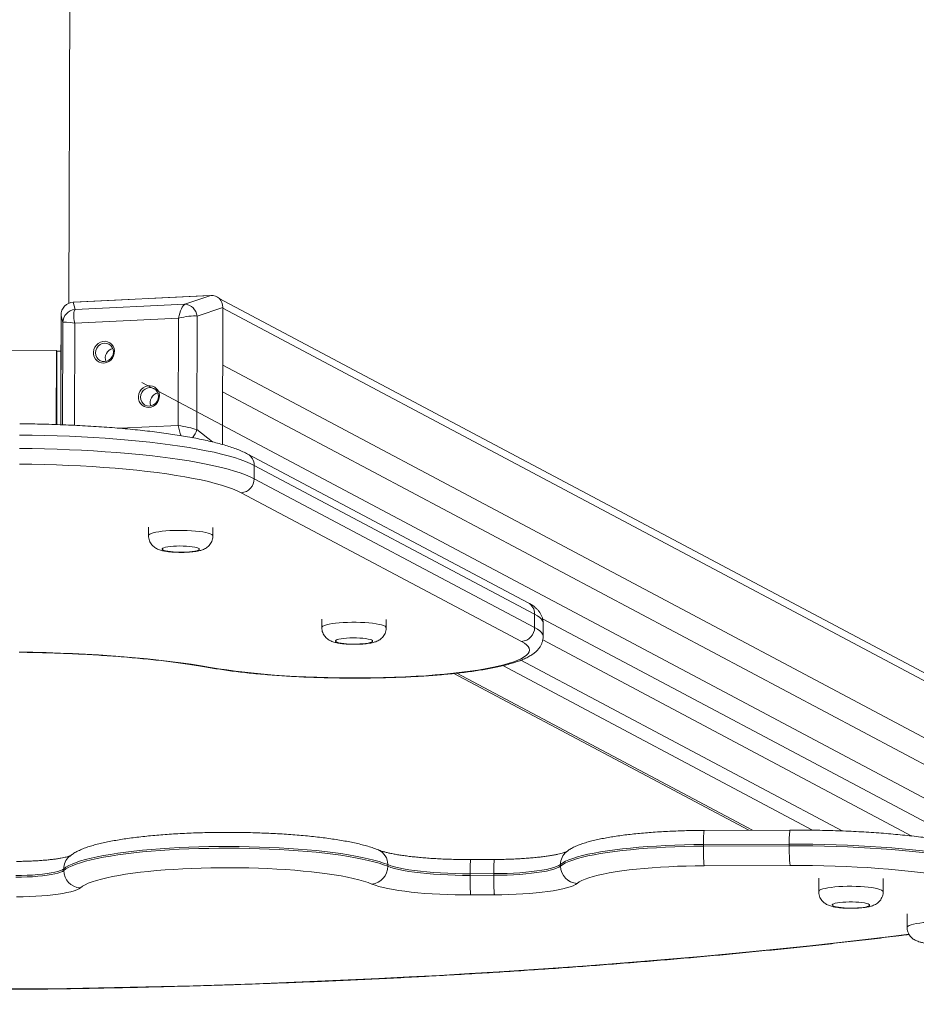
# Model space of a CAD drawing. Header units: millimetres. Extents: x 4385 to 11928, y 17253 to 36963.
# Tile 224 of 256: x 7692.97 to 7693.501, y 18773.215 to 18773.798. Entities that reach past the tile are written whole.
import ezdxf

# ---------------------------------------------------------------- set-up
doc = ezdxf.new("R2010")
doc.units = ezdxf.units.MM
doc.layers.add('БЛАГО_Ботаническая_Р$0$БЛАГО_МАФ', color=7, linetype='Continuous', lineweight=0, true_color=0x000000)

# ---------------------------------------------------------------- blocks, each defined once
blk = doc.blocks.new('БЛАГО_Ботаническая_Р$0$дио 1.15')
at = {"layer": 'БЛАГО_Ботаническая_Р$0$БЛАГО_МАФ'}
for p, q in [((-1.42805, 0.02443), (-1.42805, -0.01873)), ((-1.47204, -0.02248), (-1.41159, -0.02248)), ((-1.4073, -0.02139), (-1.47201, -0.02139)), ((-1.45727, -0.02139), (-1.47201, -0.02139)), ((-1.42857, -0.01906), (-1.47193, -0.01906)), ((-1.42805, -0.01873), (-1.47192, -0.01873)), ((-1.40778, -0.02139), (-1.44143, -0.02139)), ((-1.42845, -0.02139), (-1.42857, -0.01906)), ((-1.41159, -0.02248), (-1.4073, -0.02139)), ((-1.73579, -0.02406), (-1.7348, -0.02406)), ((-1.39948, -0.02858), (-1.40377, -0.02968)), ((-1.40011, -0.02592), (1.39611, -0.02592)), ((-1.39523, -0.10992), (-1.39948, -0.02858)), ((-1.39776, -0.06159), (-1.39946, -0.02904)), ((-1.41193, -0.0295), (-1.47232, -0.0295)), ((-1.40872, -0.09092), (-1.41193, -0.0295)), ((-1.40377, -0.02968), (-1.40037, -0.0947)), ((-1.47401, -0.05656), (-1.47222, -0.09092)), ((-1.81253, -0.76284), (-1.44684, -0.06925)), ((-1.53251, -0.07355), (-1.53746, -0.07355)), ((-1.39525, -0.10946), (-1.39695, -0.07691)), ((-1.47222, -0.09092), (-1.40872, -0.09092)), ((-1.40037, -0.0947), (-1.39523, -0.10992)), ((-1.47465, -0.1019), (-1.4819, -0.1113)), ((-1.40743, -0.1019), (-1.47465, -0.1019)), ((-1.40229, -0.11712), (-1.40743, -0.1019)), ((-1.76175, -0.8068), (-1.39699, -0.11496)), ((-1.53746, -0.11169), (-1.53251, -0.11169)), ((-1.45226, -0.11712), (-1.80947, -0.79464)), ((-1.43642, -0.11712), (-1.79363, -0.79464)), ((-1.40277, -0.11712), (-1.76846, -0.81071)), ((-1.48339, -0.11712), (-1.40229, -0.11712)), ((-1.48339, -0.11712), (-1.45226, -0.11712)), ((-1.43642, -0.11712), (-1.40277, -0.11712)), ((-1.59935, -0.29448), (-1.51192, -0.12833)), ((-1.57641, -0.29822), (-1.48898, -0.13207)), ((-1.5036, -0.13599), (-1.59103, -0.30214)), ((-1.58312, -0.30214), (-1.49568, -0.13599)), ((-1.49568, -0.13599), (-1.5036, -0.13599)), ((-1.58656, -0.17626), (-1.59151, -0.17626)), ((-1.59151, -0.2144), (-1.58656, -0.2144)), ((-1.73267, -0.21571), (-1.73168, -0.21571)), ((-1.62027, -0.23259), (-1.62018, -0.23212)), ((-1.61846, -0.25449), (-1.71062, -0.42929)), ((-1.61826, -0.25631), (-1.7106, -0.43146)), ((-1.74934, -0.27892), (-1.74944, -0.26489)), ((-1.73787, -0.26445), (-1.73688, -0.26445)), ((-1.73787, -0.26445), (-1.73778, -0.27849)), ((-1.73679, -0.27849), (-1.73688, -0.26445)), ((-1.72841, -0.27885), (-1.72851, -0.26481)), ((-1.73778, -0.27849), (-1.73679, -0.27849)), ((-1.61372, -0.28347), (-1.71047, -0.46698)), ((-1.61047, -0.29415), (-1.71087, -0.48458)), ((-1.58312, -0.30214), (-1.59103, -0.30214)), ((-1.58595, -0.30685), (-1.71908, -0.55938)), ((-1.59837, -0.30698), (-1.71372, -0.52576)), ((-1.59648, -0.30718), (-1.58856, -0.30718)), ((-1.73217, -0.31796), (-1.73118, -0.31796)), ((-1.73136, -0.45371), (-1.73174, -0.40294)), ((-1.72017, -0.40249), (-1.7198, -0.45326)), ((-1.72017, -0.40249), (-1.71918, -0.40249)), ((-1.71881, -0.45326), (-1.71918, -0.40249)), ((-1.71044, -0.45363), (-1.71081, -0.40286)), ((-1.7198, -0.45326), (-1.71881, -0.45326)), ((-1.73884, -0.47071), (-1.74675, -0.47071)), ((-1.74661, -0.50883), (-1.74675, -0.50885)), ((-1.74675, -0.50885), (-1.73884, -0.50885)), ((-1.7598, -0.52313), (-1.76772, -0.52313))]:
    blk.add_line(p, q, dxfattribs=at)
at = {"layer": 'БЛАГО_Ботаническая_Р$0$БЛАГО_МАФ', "flags": 128}
for points in [[(-1.80586, 0.01165), (-1.80591, -0.00725)], [(-1.746, -0.03392), (-1.74662, -0.03302), (-1.74722, -0.03177), (-1.7478, -0.03018), (-1.74835, -0.02826), (-1.74887, -0.02604), (-1.74935, -0.02352), (-1.74979, -0.02075), (-1.75019, -0.01773), (-1.75053, -0.0145), (-1.75082, -0.01109), (-1.75106, -0.00752), (-1.75123, -0.00384), (-1.75135, -0.00007), (-1.75141, 0.00375)], [(-1.73985, 0.00419), (-1.73979, 0.00085), (-1.73967, -0.00243), (-1.7395, -0.00561), (-1.73926, -0.00866), (-1.73897, -0.01152), (-1.73863, -0.01418), (-1.73825, -0.01659), (-1.73782, -0.01873), (-1.73735, -0.02056), (-1.73685, -0.02208), (-1.73633, -0.02325), (-1.73579, -0.02406)], [(-1.7348, -0.02406), (-1.73534, -0.02325), (-1.73586, -0.02208), (-1.73636, -0.02056), (-1.73683, -0.01873), (-1.73726, -0.01659), (-1.73764, -0.01418), (-1.73798, -0.01152), (-1.73827, -0.00866), (-1.73851, -0.00561), (-1.73869, -0.00243), (-1.7388, 0.00085), (-1.73886, 0.00419)], [(-1.60662, 0.00267), (-1.60672, -0.00529), (-1.60688, -0.01322), (-1.60711, -0.02109), (-1.6074, -0.02888), (-1.60775, -0.03658), (-1.60815, -0.04418), (-1.60862, -0.05164), (-1.60915, -0.05897), (-1.60974, -0.06613), (-1.61038, -0.07312), (-1.61107, -0.07992), (-1.61182, -0.08651), (-1.61262, -0.09287), (-1.61347, -0.099), (-1.61437, -0.10488), (-1.61531, -0.1105)], [(-1.51192, -0.12833), (-1.51077, -0.12595), (-1.50965, -0.12322), (-1.50854, -0.12015), (-1.50747, -0.11673), (-1.50643, -0.11299), (-1.50541, -0.10894), (-1.50444, -0.10457), (-1.5035, -0.09991), (-1.50261, -0.09497), (-1.50176, -0.08976), (-1.50095, -0.08429), (-1.50019, -0.07858), (-1.49948, -0.07264), (-1.49882, -0.06649), (-1.49822, -0.06014), (-1.49767, -0.05362), (-1.49718, -0.04693), (-1.49674, -0.04011), (-1.49636, -0.03315), (-1.49605, -0.02609), (-1.49579, -0.01894), (-1.49559, -0.01172), (-1.49546, -0.00445), (-1.49539, 0.00285)], [(-1.48614, 0.00285), (-1.4862, -0.00457), (-1.48633, -0.01195), (-1.48653, -0.01929), (-1.48678, -0.02657), (-1.48708, -0.03376), (-1.48745, -0.04085), (-1.48788, -0.04782), (-1.48836, -0.05466), (-1.4889, -0.06134), (-1.48949, -0.06786), (-1.49013, -0.0742), (-1.49083, -0.08033), (-1.49157, -0.08626), (-1.49237, -0.09195), (-1.49321, -0.0974), (-1.49409, -0.10259), (-1.49501, -0.10752), (-1.49597, -0.11217), (-1.49697, -0.11652), (-1.49801, -0.12058), (-1.49907, -0.12432), (-1.50017, -0.12774), (-1.50129, -0.13083), (-1.50244, -0.13358), (-1.5036, -0.13599)], [(-1.49568, -0.13599), (-1.49452, -0.13358), (-1.49337, -0.13083), (-1.49225, -0.12774), (-1.49115, -0.12432), (-1.49009, -0.12058), (-1.48905, -0.11652), (-1.48805, -0.11217), (-1.48709, -0.10752), (-1.48617, -0.10259), (-1.48529, -0.0974), (-1.48445, -0.09195), (-1.48366, -0.08626), (-1.48291, -0.08033), (-1.48222, -0.0742), (-1.48157, -0.06786), (-1.48098, -0.06134), (-1.48044, -0.05466), (-1.47996, -0.04782), (-1.47953, -0.04085), (-1.47917, -0.03376), (-1.47886, -0.02657), (-1.47861, -0.01929), (-1.47842, -0.01195), (-1.47829, -0.00457), (-1.47822, 0.00285)], [(-1.80591, -0.00725), (-1.80558, -0.02605), (-1.8052, -0.04481), (-1.80475, -0.06352), (-1.80424, -0.08218), (-1.80368, -0.10077), (-1.80306, -0.1193), (-1.80237, -0.13775), (-1.80164, -0.15613), (-1.80084, -0.17441), (-1.79998, -0.1926), (-1.79907, -0.21069), (-1.7981, -0.22867), (-1.79708, -0.24654), (-1.796, -0.26429), (-1.79486, -0.28191), (-1.79367, -0.2994), (-1.79242, -0.31675), (-1.79112, -0.33396), (-1.78977, -0.35101), (-1.78836, -0.36791), (-1.7869, -0.38464), (-1.78538, -0.4012), (-1.78382, -0.41759), (-1.7822, -0.43379), (-1.78053, -0.44981), (-1.77882, -0.46563), (-1.77705, -0.48126), (-1.77523, -0.49668), (-1.77337, -0.51189), (-1.7718, -0.52424)], [(-1.73579, -0.02406), (-1.73482, -0.02536), (-1.73386, -0.027), (-1.73292, -0.02899), (-1.732, -0.03131), (-1.73111, -0.03396), (-1.73024, -0.03693), (-1.72941, -0.0402), (-1.72861, -0.04376), (-1.72784, -0.04761), (-1.72712, -0.05172), (-1.72644, -0.05609), (-1.7258, -0.06069), (-1.72521, -0.06552), (-1.72467, -0.07055), (-1.72418, -0.07576), (-1.72374, -0.08115), (-1.72335, -0.08668), (-1.72302, -0.09234), (-1.72275, -0.0981), (-1.72254, -0.10396), (-1.72238, -0.10988), (-1.72228, -0.11584), (-1.72225, -0.12184), (-1.72227, -0.12783), (-1.72235, -0.13381), (-1.72249, -0.13974), (-1.72269, -0.14562), (-1.72294, -0.15141), (-1.72326, -0.1571), (-1.72363, -0.16267), (-1.72405, -0.16809), (-1.72453, -0.17335), (-1.72506, -0.17843), (-1.72564, -0.18332), (-1.72626, -0.18798), (-1.72693, -0.19242), (-1.72764, -0.1966), (-1.7284, -0.20052), (-1.72919, -0.20416), (-1.73001, -0.20751), (-1.73087, -0.21056), (-1.73176, -0.2133), (-1.73267, -0.21571)], [(-1.73168, -0.21571), (-1.73077, -0.2133), (-1.72988, -0.21056), (-1.72902, -0.20751), (-1.7282, -0.20416), (-1.72741, -0.20052), (-1.72665, -0.1966), (-1.72594, -0.19242), (-1.72527, -0.18798), (-1.72465, -0.18332), (-1.72407, -0.17843), (-1.72354, -0.17335), (-1.72306, -0.16809), (-1.72264, -0.16267), (-1.72227, -0.1571), (-1.72196, -0.15141), (-1.7217, -0.14562), (-1.7215, -0.13974), (-1.72136, -0.13381), (-1.72128, -0.12783), (-1.72126, -0.12184), (-1.72129, -0.11584), (-1.72139, -0.10988), (-1.72155, -0.10396), (-1.72176, -0.0981), (-1.72203, -0.09234), (-1.72236, -0.08668), (-1.72275, -0.08115), (-1.72319, -0.07576), (-1.72368, -0.07055), (-1.72422, -0.06552), (-1.72481, -0.06069), (-1.72545, -0.05609), (-1.72613, -0.05172), (-1.72685, -0.04761), (-1.72762, -0.04376), (-1.72842, -0.0402), (-1.72925, -0.03693), (-1.73012, -0.03396), (-1.73101, -0.03131), (-1.73193, -0.02899), (-1.73287, -0.027), (-1.73383, -0.02536), (-1.7348, -0.02406)], [(-1.74319, -0.2064), (-1.74233, -0.20412), (-1.7415, -0.20151), (-1.74069, -0.1986), (-1.73992, -0.19539), (-1.73918, -0.19189), (-1.73848, -0.18813), (-1.73782, -0.1841), (-1.7372, -0.17983), (-1.73663, -0.17534), (-1.7361, -0.17065), (-1.73563, -0.16576), (-1.73521, -0.16071), (-1.73484, -0.1555), (-1.73452, -0.15017), (-1.73427, -0.14473), (-1.73406, -0.1392), (-1.73392, -0.1336), (-1.73384, -0.12797), (-1.73381, -0.12231), (-1.73384, -0.11666), (-1.73394, -0.11102), (-1.73409, -0.10544), (-1.73429, -0.09992), (-1.73456, -0.09449), (-1.73488, -0.08917), (-1.73525, -0.08398), (-1.73568, -0.07895), (-1.73616, -0.07408), (-1.73669, -0.06941), (-1.73727, -0.06494), (-1.73789, -0.0607), (-1.73856, -0.05671), (-1.73926, -0.05297), (-1.74001, -0.04951), (-1.74079, -0.04633), (-1.7416, -0.04346), (-1.74243, -0.04089), (-1.7433, -0.03864), (-1.74418, -0.03673), (-1.74508, -0.03515), (-1.746, -0.03392)], [(-1.43541, -0.04686), (-1.43531, -0.04543), (-1.43487, -0.04407), (-1.43412, -0.04286), (-1.43308, -0.04187), (-1.43183, -0.04115), (-1.43042, -0.04074), (-1.42893, -0.04065), (-1.42745, -0.0409), (-1.42604, -0.04148), (-1.4248, -0.04234), (-1.42378, -0.04345), (-1.42304, -0.04474), (-1.42263, -0.04614), (-1.42255, -0.04759), (-1.42282, -0.04899), (-1.42342, -0.05028), (-1.42433, -0.05139), (-1.42548, -0.05225), (-1.42682, -0.05283), (-1.42828, -0.05308), (-1.42978, -0.05299), (-1.43123, -0.05258), (-1.43256, -0.05186), (-1.4337, -0.05086), (-1.43458, -0.04966), (-1.43516, -0.0483), (-1.43541, -0.04686)], [(-1.43458, -0.04717), (-1.43432, -0.04853), (-1.43371, -0.0498), (-1.43279, -0.05089), (-1.43162, -0.05173), (-1.43028, -0.05225), (-1.42886, -0.05243), (-1.42746, -0.05225), (-1.42618, -0.05173), (-1.42509, -0.05089), (-1.42429, -0.0498), (-1.42381, -0.04853), (-1.42369, -0.04717), (-1.42395, -0.0458), (-1.42456, -0.04453), (-1.42548, -0.04344), (-1.42665, -0.04261), (-1.42799, -0.04208), (-1.42941, -0.0419), (-1.43081, -0.04208), (-1.4321, -0.04261), (-1.43318, -0.04344), (-1.43399, -0.04453), (-1.43447, -0.0458), (-1.43458, -0.04717)], [(-1.4616, -0.07355), (-1.4615, -0.07211), (-1.46106, -0.07075), (-1.46031, -0.06955), (-1.45927, -0.06855), (-1.45802, -0.06783), (-1.45661, -0.06742), (-1.45512, -0.06733), (-1.45363, -0.06758), (-1.45223, -0.06816), (-1.45099, -0.06902), (-1.44997, -0.07013), (-1.44923, -0.07142), (-1.44882, -0.07282), (-1.44874, -0.07427), (-1.44901, -0.07567), (-1.44961, -0.07697), (-1.45052, -0.07807), (-1.45167, -0.07894), (-1.45301, -0.07951), (-1.45447, -0.07976), (-1.45596, -0.07967), (-1.45742, -0.07926), (-1.45875, -0.07854), (-1.45989, -0.07755), (-1.46077, -0.07634), (-1.46135, -0.07498), (-1.4616, -0.07355)], [(-1.46077, -0.07385), (-1.46051, -0.07521), (-1.4599, -0.07648), (-1.45898, -0.07757), (-1.45781, -0.07841), (-1.45647, -0.07893), (-1.45505, -0.07911), (-1.45365, -0.07893), (-1.45237, -0.07841), (-1.45128, -0.07757), (-1.45047, -0.07648), (-1.45, -0.07521), (-1.44988, -0.07385), (-1.45014, -0.07248), (-1.45075, -0.07122), (-1.45167, -0.07012), (-1.45284, -0.06929), (-1.45418, -0.06876), (-1.4556, -0.06858), (-1.457, -0.06876), (-1.45829, -0.06929), (-1.45937, -0.07012), (-1.46018, -0.07122), (-1.46066, -0.07248), (-1.46077, -0.07385)], [(-1.53746, -0.07355), (-1.53703, -0.07373), (-1.5366, -0.07426), (-1.5362, -0.07513), (-1.53581, -0.07632), (-1.53546, -0.07782), (-1.53514, -0.0796), (-1.53487, -0.08162), (-1.53465, -0.08384), (-1.53447, -0.08623), (-1.53436, -0.08874), (-1.5343, -0.09131), (-1.5343, -0.09392), (-1.53436, -0.0965), (-1.53447, -0.099), (-1.53465, -0.10139), (-1.53487, -0.10361), (-1.53514, -0.10563), (-1.53546, -0.10741), (-1.53581, -0.10891), (-1.5362, -0.11011), (-1.5366, -0.11098), (-1.53703, -0.11151), (-1.53746, -0.11169)], [(-1.54538, -0.10366), (-1.54505, -0.10348), (-1.54473, -0.10296), (-1.54444, -0.1021), (-1.54417, -0.10093), (-1.54394, -0.0995), (-1.54376, -0.09785), (-1.54363, -0.09603), (-1.54356, -0.0941), (-1.54354, -0.09212), (-1.54359, -0.09016), (-1.54369, -0.08828), (-1.54385, -0.08654), (-1.54405, -0.08499), (-1.5443, -0.08369), (-1.54458, -0.08267), (-1.54489, -0.08198), (-1.54521, -0.08162), (-1.54554, -0.08162), (-1.54587, -0.08198), (-1.54617, -0.08267), (-1.54645, -0.08369), (-1.5467, -0.08499), (-1.54691, -0.08654), (-1.54706, -0.08828), (-1.54716, -0.09017), (-1.54721, -0.09213), (-1.54719, -0.09411), (-1.54712, -0.09604), (-1.54699, -0.09786), (-1.54681, -0.09951), (-1.54658, -0.10094), (-1.54632, -0.1021), (-1.54602, -0.10296), (-1.5457, -0.10348), (-1.54538, -0.10366)], [(-1.61531, -0.1105), (-1.61609, -0.11518), (-1.61682, -0.12012), (-1.6175, -0.1253), (-1.61813, -0.13072), (-1.61871, -0.13634), (-1.61924, -0.14216), (-1.6197, -0.14815), (-1.62011, -0.15429), (-1.62046, -0.16057), (-1.62075, -0.16695), (-1.62097, -0.17343), (-1.62114, -0.17997), (-1.62124, -0.18656), (-1.62128, -0.19317), (-1.62125, -0.19979), (-1.62116, -0.20638), (-1.62101, -0.21293), (-1.62079, -0.21942), (-1.62051, -0.22582), (-1.62018, -0.23212)], [(-1.6153, -0.10911), (-1.61534, -0.10936), (-1.61531, -0.1105)], [(-1.59151, -0.17626), (-1.59108, -0.17644), (-1.59065, -0.17696), (-1.59025, -0.17784), (-1.58986, -0.17903), (-1.58951, -0.18053), (-1.58919, -0.18231), (-1.58892, -0.18433), (-1.5887, -0.18655), (-1.58852, -0.18894), (-1.58841, -0.19144), (-1.58835, -0.19402), (-1.58835, -0.19663), (-1.58841, -0.1992), (-1.58852, -0.20171), (-1.5887, -0.2041), (-1.58892, -0.20632), (-1.58919, -0.20834), (-1.58951, -0.21012), (-1.58986, -0.21162), (-1.59024, -0.21282), (-1.59065, -0.21369), (-1.59108, -0.21422), (-1.59151, -0.2144)], [(-1.59943, -0.20637), (-1.5991, -0.20619), (-1.59878, -0.20566), (-1.59848, -0.20481), (-1.59822, -0.20364), (-1.59799, -0.20221), (-1.59781, -0.20056), (-1.59768, -0.19874), (-1.59761, -0.19681), (-1.59759, -0.19483), (-1.59764, -0.19287), (-1.59774, -0.19099), (-1.5979, -0.18924), (-1.5981, -0.1877), (-1.59835, -0.18639), (-1.59863, -0.18538), (-1.59894, -0.18469), (-1.59926, -0.18433), (-1.59959, -0.18433), (-1.59991, -0.18469), (-1.60022, -0.18538), (-1.6005, -0.1864), (-1.60075, -0.1877), (-1.60096, -0.18925), (-1.60111, -0.19099), (-1.60121, -0.19288), (-1.60126, -0.19484), (-1.60124, -0.19681), (-1.60117, -0.19874), (-1.60104, -0.20056), (-1.60086, -0.20222), (-1.60063, -0.20365), (-1.60037, -0.20481), (-1.60007, -0.20567), (-1.59975, -0.20619), (-1.59943, -0.20637)], [(-1.74944, -0.26489), (-1.74944, -0.26025), (-1.74939, -0.25564), (-1.74927, -0.25105), (-1.7491, -0.24654), (-1.74887, -0.24212), (-1.74859, -0.23782), (-1.74825, -0.23366), (-1.74786, -0.22967), (-1.74742, -0.22587), (-1.74693, -0.22229), (-1.7464, -0.21895), (-1.74582, -0.21586), (-1.74521, -0.21304), (-1.74457, -0.21052), (-1.74389, -0.2083), (-1.74319, -0.2064)], [(-1.73267, -0.21571), (-1.73334, -0.21754), (-1.73397, -0.21971), (-1.73458, -0.22222), (-1.73514, -0.22503), (-1.73566, -0.22813), (-1.73614, -0.2315), (-1.73656, -0.2351), (-1.73693, -0.23891), (-1.73724, -0.24291), (-1.73749, -0.24705), (-1.73768, -0.25131), (-1.73781, -0.25565), (-1.73787, -0.26004), (-1.73787, -0.26445)], [(-1.73688, -0.26445), (-1.73688, -0.26004), (-1.73682, -0.25565), (-1.73669, -0.25131), (-1.7365, -0.24705), (-1.73625, -0.24291), (-1.73594, -0.23891), (-1.73557, -0.2351), (-1.73515, -0.2315), (-1.73467, -0.22813), (-1.73415, -0.22503), (-1.73359, -0.22222), (-1.73298, -0.21971), (-1.73235, -0.21754), (-1.73168, -0.21571)], [(-1.62018, -0.23212), (-1.6198, -0.23788), (-1.61937, -0.2435), (-1.61888, -0.24895), (-1.61834, -0.2542), (-1.61774, -0.25924), (-1.6171, -0.26406), (-1.6164, -0.26863), (-1.61566, -0.27293), (-1.61488, -0.27695), (-1.61406, -0.28067), (-1.6132, -0.28409), (-1.61231, -0.28718), (-1.61139, -0.28994), (-1.61044, -0.29235), (-1.60948, -0.29441), (-1.60849, -0.2961), (-1.60748, -0.29743), (-1.60647, -0.29838), (-1.60544, -0.29896), (-1.60442, -0.29915), (-1.60339, -0.29897), (-1.60236, -0.29841), (-1.60135, -0.29747), (-1.60034, -0.29616), (-1.59935, -0.29448)], [(-1.7424, -0.3278), (-1.7431, -0.32676), (-1.74378, -0.32538), (-1.74444, -0.32366), (-1.74508, -0.32162), (-1.74568, -0.31928), (-1.74625, -0.31664), (-1.74678, -0.31372), (-1.74727, -0.31055), (-1.74771, -0.30715), (-1.74811, -0.30353), (-1.74845, -0.29974), (-1.74874, -0.29578), (-1.74898, -0.29169), (-1.74916, -0.2875), (-1.74928, -0.28323), (-1.74934, -0.27892)], [(-1.73778, -0.27849), (-1.73772, -0.28247), (-1.73759, -0.28639), (-1.73741, -0.29023), (-1.73717, -0.29394), (-1.73686, -0.2975), (-1.73651, -0.30088), (-1.7361, -0.30403), (-1.73565, -0.30694), (-1.73515, -0.30958), (-1.73461, -0.31192), (-1.73404, -0.31395), (-1.73344, -0.31564), (-1.73282, -0.31698), (-1.73217, -0.31796)], [(-1.73118, -0.31796), (-1.73183, -0.31698), (-1.73245, -0.31564), (-1.73305, -0.31395), (-1.73362, -0.31192), (-1.73416, -0.30958), (-1.73466, -0.30694), (-1.73511, -0.30403), (-1.73552, -0.30088), (-1.73587, -0.2975), (-1.73618, -0.29394), (-1.73642, -0.29023), (-1.7366, -0.28639), (-1.73673, -0.28247), (-1.73679, -0.27849)], [(-1.59103, -0.30214), (-1.59202, -0.30383), (-1.59303, -0.30518), (-1.59404, -0.30619), (-1.59506, -0.30685), (-1.59609, -0.30716), (-1.59648, -0.30718)], [(-1.58856, -0.30718), (-1.58817, -0.30716), (-1.58714, -0.30685), (-1.58612, -0.30619), (-1.58511, -0.30518), (-1.5841, -0.30383), (-1.58312, -0.30214)], [(-1.73217, -0.31796), (-1.73125, -0.31927), (-1.73035, -0.32093), (-1.72946, -0.32293), (-1.72859, -0.32527), (-1.72776, -0.32792), (-1.72695, -0.3309), (-1.72617, -0.33417), (-1.72543, -0.33773), (-1.72473, -0.34156), (-1.72407, -0.34565), (-1.72346, -0.34999), (-1.72289, -0.35455), (-1.72237, -0.35932), (-1.7219, -0.36427), (-1.72148, -0.3694), (-1.72112, -0.37467), (-1.72081, -0.38007), (-1.72057, -0.38557), (-1.72038, -0.39116), (-1.72025, -0.39681), (-1.72017, -0.40249)], [(-1.71918, -0.40249), (-1.71926, -0.39681), (-1.71939, -0.39116), (-1.71958, -0.38557), (-1.71983, -0.38007), (-1.72013, -0.37467), (-1.72049, -0.3694), (-1.72091, -0.36427), (-1.72138, -0.35932), (-1.7219, -0.35455), (-1.72247, -0.34999), (-1.72308, -0.34565), (-1.72374, -0.34156), (-1.72444, -0.33773), (-1.72518, -0.33417), (-1.72596, -0.3309), (-1.72677, -0.32792), (-1.7276, -0.32527), (-1.72847, -0.32293), (-1.72936, -0.32093), (-1.73026, -0.31927), (-1.73118, -0.31796)], [(-1.73174, -0.40294), (-1.7318, -0.39763), (-1.73193, -0.39236), (-1.73212, -0.38716), (-1.73236, -0.38203), (-1.73265, -0.37702), (-1.73301, -0.37214), (-1.73341, -0.3674), (-1.73387, -0.36284), (-1.73437, -0.35847), (-1.73492, -0.35431), (-1.73552, -0.35038), (-1.73616, -0.3467), (-1.73683, -0.34328), (-1.73755, -0.34014), (-1.73829, -0.33729), (-1.73907, -0.33474), (-1.73987, -0.33251), (-1.7407, -0.3306), (-1.74154, -0.32903), (-1.7424, -0.3278)], [(-1.74368, -0.57027), (-1.74266, -0.56753), (-1.74168, -0.56446), (-1.74072, -0.56107), (-1.7398, -0.55736), (-1.73891, -0.55335), (-1.73806, -0.54905), (-1.73725, -0.54447), (-1.73648, -0.53963), (-1.73576, -0.53453), (-1.73509, -0.52921), (-1.73447, -0.52367), (-1.7339, -0.51793), (-1.73338, -0.51201), (-1.73292, -0.50593), (-1.73252, -0.4997), (-1.73217, -0.49335), (-1.73189, -0.48689), (-1.73166, -0.48034), (-1.73149, -0.47373), (-1.73139, -0.46707), (-1.73135, -0.46039), (-1.73136, -0.45371)], [(-1.7198, -0.45326), (-1.71978, -0.46019), (-1.71982, -0.46711), (-1.71992, -0.47402), (-1.72009, -0.48088), (-1.72031, -0.48767), (-1.72059, -0.49439), (-1.72093, -0.50101), (-1.72133, -0.50751), (-1.72179, -0.51387), (-1.7223, -0.52007), (-1.72286, -0.52611), (-1.72348, -0.53196), (-1.72415, -0.5376), (-1.72487, -0.54302), (-1.72563, -0.5482), (-1.72644, -0.55313), (-1.72729, -0.55779), (-1.72818, -0.56218), (-1.72911, -0.56628), (-1.73007, -0.57007), (-1.73106, -0.57355), (-1.73209, -0.57671), (-1.73314, -0.57954)], [(-1.73215, -0.57954), (-1.7311, -0.57671), (-1.73007, -0.57355), (-1.72908, -0.57007), (-1.72812, -0.56628), (-1.72719, -0.56218), (-1.7263, -0.55779), (-1.72545, -0.55313), (-1.72464, -0.5482), (-1.72388, -0.54302), (-1.72316, -0.5376), (-1.72249, -0.53196), (-1.72187, -0.52611), (-1.72131, -0.52007), (-1.7208, -0.51387), (-1.72034, -0.50751), (-1.71994, -0.50101), (-1.7196, -0.49439), (-1.71932, -0.48767), (-1.7191, -0.48088), (-1.71893, -0.47402), (-1.71883, -0.46711), (-1.71879, -0.46019), (-1.71881, -0.45326)], [(-1.74675, -0.47071), (-1.74646, -0.47079), (-1.74604, -0.47121), (-1.74562, -0.47197), (-1.74523, -0.47307), (-1.74487, -0.47447), (-1.74454, -0.47616), (-1.74425, -0.47811), (-1.74401, -0.48027), (-1.74382, -0.48261), (-1.74369, -0.48508), (-1.74361, -0.48764), (-1.74359, -0.49024), (-1.74363, -0.49283), (-1.74373, -0.49537), (-1.74388, -0.4978), (-1.74409, -0.50008), (-1.74435, -0.50217), (-1.74465, -0.50403), (-1.74499, -0.50562), (-1.74537, -0.50692), (-1.74577, -0.5079), (-1.74619, -0.50854), (-1.74661, -0.50883)], [(-1.75459, -0.50081), (-1.75427, -0.50055), (-1.75395, -0.49994), (-1.75366, -0.499), (-1.75341, -0.49777), (-1.75319, -0.49628), (-1.75302, -0.49458), (-1.75291, -0.49273), (-1.75285, -0.49078), (-1.75285, -0.4888), (-1.75291, -0.48685), (-1.75302, -0.485), (-1.75319, -0.4833), (-1.7534, -0.48181), (-1.75366, -0.48057), (-1.75395, -0.47963), (-1.75426, -0.47902), (-1.75459, -0.47875), (-1.75492, -0.47884), (-1.75524, -0.47928), (-1.75554, -0.48006), (-1.75582, -0.48115), (-1.75605, -0.48251), (-1.75625, -0.48411), (-1.75639, -0.4859), (-1.75648, -0.4878), (-1.75651, -0.48977), (-1.75648, -0.49175), (-1.75639, -0.49365), (-1.75625, -0.49544), (-1.75605, -0.49704), (-1.75582, -0.49841), (-1.75554, -0.4995), (-1.75524, -0.50028), (-1.75492, -0.50072), (-1.75459, -0.50081)], [(-1.76772, -0.52313), (-1.76743, -0.52321), (-1.767, -0.52363), (-1.76659, -0.52439), (-1.7662, -0.52548), (-1.76583, -0.52689), (-1.7655, -0.52858), (-1.76522, -0.53052), (-1.76497, -0.53269), (-1.76479, -0.53503), (-1.76465, -0.5375), (-1.76457, -0.54006), (-1.76455, -0.54266), (-1.76459, -0.54525), (-1.76469, -0.54779), (-1.76485, -0.55022), (-1.76505, -0.5525), (-1.76531, -0.55459), (-1.76561, -0.55645), (-1.76596, -0.55804), (-1.76633, -0.55934), (-1.76673, -0.56032), (-1.76715, -0.56096), (-1.76758, -0.56125)]]:
    blk.add_lwpolyline(points, dxfattribs=at)
at = {"layer": 'БЛАГО_Ботаническая_Р$0$БЛАГО_МАФ'}
for centre, radius, start, end in [((-1.41175, -0.03051), 0.00803, 5.9304, 88.80195), ((-1.73575, -0.03431), 0.01025, 90.20437, 177.79001), ((-1.73475, -0.03364), 0.00959, 41.46485, 90.28199), ((-1.4324, -0.05336), 0.00572, 13.25423, 111.14567), ((-1.45859, -0.08004), 0.00572, 13.25423, 111.14566), ((-1.40856, -0.09372), 0.00825, 277.87131, 353.1949), ((-1.47212, -0.09124), 0.01095, 228.07006, 256.6351), ((-1.50366, -0.1277), 0.00829, 184.36927, 270.37631), ((-1.49556, -0.12851), 0.00748, 269.02946, 331.60436), ((-1.73284, -0.2053), 0.01041, 186.08484, 270.93536), ((-1.73143, -0.20653), 0.00918, 268.43643, 336.34318), ((-1.59109, -0.29385), 0.00829, 184.36927, 270.37631), ((-1.58299, -0.29466), 0.00748, 269.03251, 331.56895), ((-1.73214, -0.32823), 0.01027, 90.16138, 177.59084), ((-1.73113, -0.32753), 0.00957, 39.22478, 90.32116), ((-1.72229, -0.49836), 0.09589, 88.73688, 95.65541), ((-1.71674, -0.44213), 0.03971, 81.41468, 93.52771), ((-1.72192, -0.54903), 0.09579, 88.73451, 95.66014), ((-1.71637, -0.49285), 0.03967, 81.40624, 93.53289)]:
    blk.add_arc(centre, radius, start, end, dxfattribs=at)
for centre, major_axis, ratio, start_param, end_param in [((-1.41352, -0.03251), (0.00191, 0.01004), 0.103135, 5.037164, 6.258895), ((-1.40786, -0.02954), (0.00715, 0.00471), 0.929896, 5.784144, 7.237695), ((-1.41352, -0.03251), (0.0099, 0.00254), 0.253449, 0.123252, 1.344983), ((-1.47381, -0.09393), (0.0099, 0.00254), 0.253449, 1.344983, 1.979684), ((-1.47381, -0.09393), (0.00191, 0.01004), 0.103135, 3.815434, 5.037164), ((-1.41031, -0.09393), (-0.00198, 0.01003), 0.217252, 3.752875, 4.974605), ((-1.41031, -0.09393), (0.01011, -0.00158), 0.316966, 0.24077, 1.4625), ((-1.4037, -0.10897), (0.00708, -0.00556), 0.841308, 5.463745, 6.917296)]:
    blk.add_ellipse(centre, major_axis=major_axis, ratio=ratio, start_param=start_param, end_param=end_param, dxfattribs=at)
for points, knots in [([(-1.77907, 0.53176), (-1.77939, 0.52878), (-1.78026, 0.52082), (-1.78161, 0.50769), (-1.78314, 0.49241), (-1.78462, 0.47695), (-1.78605, 0.46134), (-1.78744, 0.44559), (-1.78878, 0.42968), (-1.79007, 0.41364), (-1.79132, 0.39747), (-1.79251, 0.38116), (-1.79366, 0.36473), (-1.79476, 0.34818), (-1.79581, 0.33152), (-1.79681, 0.31474), (-1.79776, 0.29787), (-1.79866, 0.28089), (-1.79951, 0.26382), (-1.8003, 0.24667), (-1.80105, 0.22943), (-1.80175, 0.21211), (-1.80239, 0.19473), (-1.80299, 0.17727), (-1.80353, 0.15976), (-1.80402, 0.14219), (-1.80445, 0.12458), (-1.80484, 0.10692), (-1.80517, 0.08922), (-1.80545, 0.07149), (-1.80568, 0.05373), (-1.80586, 0.03595), (-1.80598, 0.01815), (-1.80604, 0.00373), (-1.80605, -0.00476), (-1.80605, -0.00732)], [0, 0, 0, 0, 0.018717, 0.049959, 0.0812, 0.112437, 0.143673, 0.174906, 0.206137, 0.237367, 0.268595, 0.299821, 0.331046, 0.362269, 0.393492, 0.424712, 0.455932, 0.487151, 0.518369, 0.549586, 0.580802, 0.612017, 0.643232, 0.674447, 0.70566, 0.736873, 0.768086, 0.799298, 0.83051, 0.861722, 0.892933, 0.924144, 0.955355, 0.986566, 1, 1, 1, 1]), ([(-1.727, -0.02807), (-1.72699, -0.02808), (-1.72698, -0.02811), (-1.72708, -0.0279), (-1.72725, -0.02744), (-1.7275, -0.02666), (-1.7278, -0.02556), (-1.72814, -0.02414), (-1.72848, -0.02239), (-1.72883, -0.02034), (-1.72916, -0.01801), (-1.72947, -0.01544), (-1.72974, -0.01264), (-1.72998, -0.00966), (-1.73018, -0.00652), (-1.73033, -0.00326), (-1.73043, 0.00002), (-1.73047, 0.0024), (-1.73048, 0.00365), (-1.73049, 0.00382)], [0, 0, 0, 0, 0.013692, 0.058104, 0.106934, 0.160411, 0.218321, 0.280131, 0.34515, 0.412689, 0.482136, 0.553012, 0.624943, 0.697647, 0.770916, 0.84459, 0.91855, 0.98889, 1, 1, 1, 1]), ([(-1.60673, 0.00267), (-1.60674, 0.00168), (-1.60677, -0.00172), (-1.60686, -0.00751), (-1.60702, -0.01467), (-1.60724, -0.02178), (-1.6075, -0.02883), (-1.60782, -0.0358), (-1.60818, -0.04268), (-1.6086, -0.04945), (-1.60906, -0.0561), (-1.60957, -0.06261), (-1.61013, -0.06898), (-1.61072, -0.07519), (-1.61137, -0.08123), (-1.61205, -0.08709), (-1.61278, -0.09275), (-1.61354, -0.0982), (-1.61432, -0.10333), (-1.61492, -0.10692), (-1.61524, -0.10878), (-1.6153, -0.10911)], [0, 0, 0, 0, 0.023501, 0.08064, 0.137775, 0.194905, 0.252022, 0.309128, 0.366216, 0.423284, 0.480329, 0.537344, 0.594326, 0.651268, 0.708166, 0.765007, 0.821784, 0.878485, 0.935096, 0.988522, 1, 1, 1, 1]), ([(-1.48898, -0.13207), (-1.48875, -0.13163), (-1.48804, -0.13024), (-1.48693, -0.12773), (-1.48567, -0.12445), (-1.4845, -0.12094), (-1.4834, -0.11722), (-1.48236, -0.11329), (-1.48137, -0.10913), (-1.48042, -0.10475), (-1.47953, -0.10016), (-1.47868, -0.09536), (-1.47787, -0.09035), (-1.47711, -0.08514), (-1.4764, -0.07974), (-1.47573, -0.07417), (-1.4751, -0.06842), (-1.47453, -0.06252), (-1.474, -0.05647), (-1.47352, -0.05029), (-1.47309, -0.04398), (-1.47271, -0.03757), (-1.47238, -0.03106), (-1.4721, -0.02447), (-1.47188, -0.01781), (-1.4717, -0.0111), (-1.47158, -0.00435), (-1.47153, 0.00031), (-1.47152, 0.00271), (-1.47152, 0.00285)], [0, 0, 0, 0, 0.020447, 0.063735, 0.106127, 0.147517, 0.188127, 0.228164, 0.267776, 0.30707, 0.346121, 0.384986, 0.423703, 0.462303, 0.500809, 0.539239, 0.577606, 0.615921, 0.654193, 0.69243, 0.730638, 0.768821, 0.806985, 0.845133, 0.883267, 0.92139, 0.959506, 0.997617, 1, 1, 1, 1]), ([(-1.80605, -0.00732), (-1.80602, -0.00912), (-1.8059, -0.01683), (-1.80565, -0.03043), (-1.80527, -0.0481), (-1.80484, -0.06572), (-1.80436, -0.08329), (-1.80383, -0.10082), (-1.80325, -0.11828), (-1.80261, -0.13568), (-1.80192, -0.153), (-1.80118, -0.17025), (-1.80039, -0.18742), (-1.79955, -0.20451), (-1.79866, -0.2215), (-1.79772, -0.23839), (-1.79673, -0.25518), (-1.79569, -0.27186), (-1.7946, -0.28843), (-1.79346, -0.30488), (-1.79227, -0.32121), (-1.79103, -0.3374), (-1.78975, -0.35347), (-1.78842, -0.36939), (-1.78704, -0.38517), (-1.78561, -0.4008), (-1.78414, -0.41628), (-1.78262, -0.4316), (-1.78106, -0.44676), (-1.77945, -0.46175), (-1.7778, -0.47656), (-1.77611, -0.4912), (-1.77436, -0.50565), (-1.773, -0.51669), (-1.77219, -0.52286), (-1.772, -0.52434)], [0, 0, 0, 0, 0.009624, 0.041235, 0.072846, 0.104458, 0.13607, 0.167683, 0.199296, 0.230909, 0.262524, 0.294138, 0.325754, 0.357371, 0.388988, 0.420606, 0.452225, 0.483845, 0.515466, 0.547089, 0.578713, 0.610338, 0.641965, 0.673593, 0.705224, 0.736856, 0.76849, 0.800126, 0.831765, 0.863406, 0.895049, 0.926695, 0.958345, 0.989998, 1, 1, 1, 1]), ([(-1.80601, -0.00732), (-1.80601, -0.0073), (-1.80601, -0.00727), (-1.80592, -0.00725), (-1.80591, -0.00725)], [0, 0, 0, 0, 0.962467, 1, 1, 1, 1]), ([(-1.72302, -0.21022), (-1.72284, -0.20976), (-1.72226, -0.20832), (-1.72138, -0.20573), (-1.7204, -0.20237), (-1.71951, -0.19886), (-1.7187, -0.19517), (-1.71795, -0.19131), (-1.71726, -0.18727), (-1.71661, -0.18305), (-1.71602, -0.17866), (-1.71548, -0.1741), (-1.71499, -0.16938), (-1.71455, -0.16453), (-1.71416, -0.15954), (-1.71382, -0.15444), (-1.71353, -0.14924), (-1.71329, -0.14395), (-1.71311, -0.1386), (-1.71298, -0.1332), (-1.7129, -0.12776), (-1.71288, -0.12231), (-1.71291, -0.11686), (-1.71299, -0.11143), (-1.71313, -0.10604), (-1.71332, -0.1007), (-1.71356, -0.09543), (-1.71385, -0.09025), (-1.7142, -0.08517), (-1.7146, -0.08021), (-1.71504, -0.07539), (-1.71554, -0.07071), (-1.71608, -0.06619), (-1.71667, -0.06185), (-1.71731, -0.05769), (-1.718, -0.05372), (-1.71874, -0.04994), (-1.71953, -0.04637), (-1.72038, -0.04299), (-1.72131, -0.03979), (-1.72233, -0.03677), (-1.72349, -0.03389), (-1.72475, -0.03133), (-1.72607, -0.02914), (-1.72708, -0.0279), (-1.72754, -0.02733)], [0, 0, 0, 0, 0.0123611, 0.0394127, 0.065395, 0.090437, 0.1148539, 0.1388473, 0.1625448, 0.1860272, 0.20935, 0.2325523, 0.2556616, 0.2786988, 0.3016786, 0.3246138, 0.3475146, 0.3703874, 0.3932394, 0.4160755, 0.4389023, 0.4617227, 0.4845408, 0.5073617, 0.530187, 0.553021, 0.5758701, 0.5987386, 0.6216318, 0.6445575, 0.6675241, 0.6905413, 0.7136225, 0.7367855, 0.7600514, 0.7834508, 0.8070261, 0.830836, 0.8549667, 0.8795498, 0.9047867, 0.9309876, 0.9585392, 0.9809634, 1, 1, 1, 1]), ([(-1.53746, -0.07359), (-1.5377, -0.07358), (-1.53847, -0.07355), (-1.53973, -0.07383), (-1.54112, -0.07435), (-1.54234, -0.07507), (-1.54336, -0.07593), (-1.54421, -0.07689), (-1.54489, -0.0779), (-1.54544, -0.07896), (-1.5459, -0.08015), (-1.54633, -0.08164), (-1.54668, -0.08337), (-1.54695, -0.08538), (-1.54714, -0.08738), (-1.54727, -0.08948), (-1.54732, -0.0916), (-1.54732, -0.09371), (-1.54726, -0.0958), (-1.54714, -0.09783), (-1.54696, -0.09978), (-1.5467, -0.10168), (-1.54634, -0.10359), (-1.54587, -0.10523), (-1.54525, -0.10668), (-1.54459, -0.10783), (-1.54375, -0.10891), (-1.54271, -0.1099), (-1.54147, -0.11072), (-1.54007, -0.11132), (-1.53871, -0.11164), (-1.53782, -0.11168), (-1.53744, -0.11169)], [0, 0, 0, 0, 0.013952, 0.043934, 0.072185, 0.099136, 0.125127, 0.150526, 0.175867, 0.202132, 0.231309, 0.26745, 0.318195, 0.359015, 0.401578, 0.441861, 0.481134, 0.520022, 0.558931, 0.59811, 0.638026, 0.679459, 0.724129, 0.777371, 0.807708, 0.835819, 0.863779, 0.891996, 0.920572, 0.949469, 0.978587, 1, 1, 1, 1]), ([(-1.6153, -0.10911), (-1.61543, -0.10986), (-1.61582, -0.11208), (-1.61642, -0.11591), (-1.61709, -0.12066), (-1.61772, -0.1256), (-1.6183, -0.13071), (-1.61884, -0.13597), (-1.61932, -0.14139), (-1.61976, -0.14694), (-1.62014, -0.15261), (-1.62048, -0.15839), (-1.62076, -0.16425), (-1.621, -0.1702), (-1.62118, -0.1762), (-1.6213, -0.18225), (-1.62138, -0.18833), (-1.6214, -0.19443), (-1.62136, -0.20052), (-1.62128, -0.2066), (-1.62114, -0.21264), (-1.62095, -0.21863), (-1.6207, -0.22455), (-1.62047, -0.2292), (-1.62032, -0.23186), (-1.62027, -0.23259)], [0, 0, 0, 0, 0.024037, 0.070351, 0.116506, 0.162514, 0.208403, 0.254198, 0.299919, 0.345577, 0.391185, 0.436753, 0.482289, 0.527799, 0.573289, 0.618764, 0.664229, 0.709689, 0.755147, 0.800606, 0.846073, 0.891546, 0.937036, 0.982544, 1, 1, 1, 1]), ([(-1.5915, -0.1763), (-1.59175, -0.17629), (-1.59252, -0.17626), (-1.59378, -0.17653), (-1.59517, -0.17706), (-1.59638, -0.17778), (-1.59741, -0.17864), (-1.59826, -0.17959), (-1.59894, -0.18061), (-1.59949, -0.18167), (-1.59995, -0.18286), (-1.60038, -0.18435), (-1.60072, -0.18608), (-1.601, -0.18808), (-1.60119, -0.19009), (-1.60131, -0.19219), (-1.60137, -0.19431), (-1.60137, -0.19642), (-1.60131, -0.1985), (-1.60119, -0.20053), (-1.60101, -0.20249), (-1.60075, -0.20439), (-1.60038, -0.2063), (-1.59992, -0.20794), (-1.5993, -0.20939), (-1.59864, -0.21053), (-1.5978, -0.21162), (-1.59675, -0.2126), (-1.59552, -0.21343), (-1.59412, -0.21402), (-1.59276, -0.21435), (-1.59187, -0.21438), (-1.59149, -0.2144)], [0, 0, 0, 0, 0.013951, 0.043934, 0.072184, 0.099136, 0.125127, 0.150527, 0.175866, 0.202133, 0.231312, 0.267449, 0.318196, 0.359014, 0.401576, 0.44186, 0.481133, 0.520026, 0.55893, 0.598109, 0.638028, 0.679459, 0.724129, 0.777371, 0.807708, 0.835819, 0.863779, 0.891995, 0.92057, 0.949468, 0.978587, 1, 1, 1, 1]), ([(-1.72851, -0.26481), (-1.72852, -0.26422), (-1.72853, -0.26221), (-1.72851, -0.25877), (-1.72845, -0.25454), (-1.72833, -0.25035), (-1.72816, -0.24624), (-1.72794, -0.24221), (-1.72768, -0.23831), (-1.72737, -0.23456), (-1.72702, -0.23097), (-1.72664, -0.22758), (-1.72622, -0.2244), (-1.72577, -0.22147), (-1.7253, -0.21879), (-1.72481, -0.21641), (-1.72432, -0.21434), (-1.72385, -0.2126), (-1.72343, -0.21127), (-1.72316, -0.21055), (-1.72304, -0.21026), (-1.72302, -0.21022)], [0, 0, 0, 0, 0.025079, 0.084549, 0.144024, 0.203462, 0.262843, 0.322135, 0.381304, 0.440308, 0.499099, 0.557614, 0.61577, 0.673463, 0.730551, 0.786845, 0.842097, 0.895977, 0.948063, 0.992543, 1, 1, 1, 1]), ([(-1.62027, -0.23259), (-1.62022, -0.23354), (-1.62005, -0.23629), (-1.61973, -0.24075), (-1.61931, -0.24594), (-1.61884, -0.25098), (-1.61832, -0.25587), (-1.61776, -0.2606), (-1.61715, -0.26514), (-1.61649, -0.2695), (-1.61579, -0.27366), (-1.61504, -0.27762), (-1.61424, -0.28136), (-1.61339, -0.28489), (-1.61249, -0.2882), (-1.61153, -0.2913), (-1.61047, -0.29421), (-1.60931, -0.29693), (-1.60804, -0.29935), (-1.60671, -0.3014), (-1.60537, -0.30304), (-1.60399, -0.30436), (-1.60254, -0.30542), (-1.60099, -0.30626), (-1.59928, -0.30686), (-1.59775, -0.30718), (-1.59679, -0.30715), (-1.59648, -0.30714)], [0, 0, 0, 0, 0.023379, 0.067889, 0.112441, 0.157048, 0.201723, 0.246483, 0.291349, 0.336348, 0.381517, 0.426901, 0.472568, 0.518608, 0.565157, 0.612409, 0.660658, 0.710336, 0.761957, 0.807015, 0.844758, 0.877342, 0.906543, 0.933572, 0.959296, 0.986969, 1, 1, 1, 1]), ([(-1.74944, -0.26489), (-1.74941, -0.26488), (-1.74928, -0.26485), (-1.74872, -0.26477), (-1.74719, -0.26465), (-1.74452, -0.26454), (-1.74127, -0.26447), (-1.73901, -0.26446), (-1.73787, -0.26445)], [0, 0, 0, 0, 0.028114, 0.141344, 0.356006, 0.570671, 0.785334, 1, 1, 1, 1]), ([(-1.72855, -0.26481), (-1.72854, -0.26481), (-1.72847, -0.26475), (-1.72913, -0.26465), (-1.73092, -0.26454), (-1.7336, -0.26447), (-1.73579, -0.26446), (-1.73688, -0.26445)], [0, 0, 0, 0, 0.038316, 0.278737, 0.519159, 0.759579, 1, 1, 1, 1]), ([(-1.74934, -0.27892), (-1.74931, -0.27892), (-1.74918, -0.27888), (-1.74862, -0.27881), (-1.7471, -0.27869), (-1.74442, -0.27858), (-1.74117, -0.27851), (-1.73891, -0.2785), (-1.73778, -0.27849)], [0, 0, 0, 0, 0.028335, 0.141343, 0.35601, 0.570671, 0.785334, 1, 1, 1, 1]), ([(-1.72845, -0.27885), (-1.72844, -0.27884), (-1.72838, -0.27879), (-1.72903, -0.27869), (-1.73082, -0.27858), (-1.7335, -0.27851), (-1.73569, -0.2785), (-1.73679, -0.27849)], [0, 0, 0, 0, 0.0380049, 0.2785042, 0.5190012, 0.7595019, 1, 1, 1, 1]), ([(-1.7235, -0.32178), (-1.7235, -0.32178), (-1.72348, -0.32182), (-1.72357, -0.32165), (-1.72375, -0.32124), (-1.72403, -0.32051), (-1.72437, -0.31947), (-1.72476, -0.31809), (-1.72517, -0.31639), (-1.72559, -0.31437), (-1.72601, -0.31204), (-1.72641, -0.30944), (-1.72679, -0.30657), (-1.72714, -0.30348), (-1.72746, -0.30019), (-1.72774, -0.29672), (-1.72797, -0.2931), (-1.72816, -0.28937), (-1.7283, -0.28553), (-1.72838, -0.28202), (-1.7284, -0.27978), (-1.72841, -0.27885)], [0, 0, 0, 0, 0.006087, 0.043884, 0.085114, 0.129996, 0.178426, 0.230047, 0.284362, 0.340851, 0.399033, 0.458509, 0.518968, 0.580166, 0.641924, 0.7041, 0.766594, 0.829328, 0.892231, 0.955258, 1, 1, 1, 1]), ([(-1.58855, -0.30714), (-1.58824, -0.30715), (-1.58731, -0.30717), (-1.58579, -0.30687), (-1.58411, -0.30629), (-1.58257, -0.30547), (-1.58116, -0.30445), (-1.57985, -0.30323), (-1.57859, -0.30175), (-1.57744, -0.30008), (-1.57675, -0.29883), (-1.57641, -0.29822)], [0, 0, 0, 0, 0.050848, 0.150184, 0.249363, 0.350981, 0.458127, 0.574717, 0.70584, 0.857703, 1, 1, 1, 1]), ([(-1.71081, -0.40286), (-1.71082, -0.40196), (-1.71084, -0.39934), (-1.71092, -0.39503), (-1.71107, -0.38995), (-1.71127, -0.38493), (-1.71152, -0.37998), (-1.71182, -0.37513), (-1.71218, -0.37039), (-1.71258, -0.36578), (-1.71304, -0.36131), (-1.71354, -0.35699), (-1.71409, -0.35284), (-1.71469, -0.34887), (-1.71535, -0.34509), (-1.71605, -0.34149), (-1.71681, -0.33809), (-1.71764, -0.33488), (-1.71855, -0.33184), (-1.71957, -0.32894), (-1.72071, -0.32628), (-1.72193, -0.32398), (-1.72297, -0.32242), (-1.72359, -0.32163), (-1.72374, -0.32145)], [0, 0, 0, 0, 0.024552, 0.071217, 0.117901, 0.164611, 0.211362, 0.258165, 0.305036, 0.351998, 0.399075, 0.446296, 0.493704, 0.541353, 0.589317, 0.637703, 0.686663, 0.736428, 0.787359, 0.840032, 0.895333, 0.946059, 0.987132, 1, 1, 1, 1]), ([(-1.72347, -0.57399), (-1.72327, -0.57349), (-1.72266, -0.57193), (-1.72171, -0.56913), (-1.72062, -0.56553), (-1.71962, -0.56172), (-1.71868, -0.55773), (-1.7178, -0.55354), (-1.71697, -0.54915), (-1.71619, -0.54457), (-1.71546, -0.53979), (-1.71478, -0.53482), (-1.71414, -0.52969), (-1.71355, -0.52438), (-1.71301, -0.51892), (-1.71252, -0.51332), (-1.71208, -0.50759), (-1.71169, -0.50174), (-1.71135, -0.49579), (-1.71106, -0.48974), (-1.71083, -0.48363), (-1.71064, -0.47745), (-1.71051, -0.47123), (-1.71044, -0.46498), (-1.71041, -0.45911), (-1.71043, -0.45533), (-1.71044, -0.45363)], [0, 0, 0, 0, 0.022454, 0.069865, 0.116017, 0.161053, 0.205295, 0.248969, 0.292225, 0.335166, 0.377865, 0.420378, 0.462741, 0.504985, 0.547135, 0.589206, 0.631216, 0.673173, 0.715089, 0.756971, 0.798826, 0.84066, 0.882479, 0.924287, 0.966089, 1, 1, 1, 1]), ([(-1.74675, -0.47075), (-1.7469, -0.47074), (-1.74759, -0.47069), (-1.74877, -0.47092), (-1.7502, -0.4714), (-1.75144, -0.4721), (-1.7525, -0.47294), (-1.75337, -0.47388), (-1.75408, -0.47489), (-1.75465, -0.47594), (-1.75512, -0.47709), (-1.75555, -0.47851), (-1.75591, -0.48017), (-1.75619, -0.48205), (-1.75639, -0.48398), (-1.75653, -0.486), (-1.75661, -0.48811), (-1.75663, -0.49023), (-1.75658, -0.49232), (-1.75648, -0.49437), (-1.75632, -0.49636), (-1.75609, -0.49827), (-1.75576, -0.50015), (-1.75536, -0.50177), (-1.75484, -0.50319), (-1.75428, -0.50435), (-1.75355, -0.50547), (-1.75262, -0.50652), (-1.75148, -0.50744), (-1.75017, -0.50817), (-1.74873, -0.50865), (-1.74756, -0.50887), (-1.7469, -0.50883), (-1.74675, -0.50882)], [0, 0, 0, 0, 0.008804, 0.039132, 0.067642, 0.094785, 0.120917, 0.146386, 0.171684, 0.197689, 0.226172, 0.260701, 0.308523, 0.35012, 0.38911, 0.429855, 0.469352, 0.508313, 0.547175, 0.586231, 0.625863, 0.666717, 0.710099, 0.759632, 0.791595, 0.820168, 0.848143, 0.876188, 0.904558, 0.933283, 0.962292, 0.991474, 1, 1, 1, 1]), ([(-1.76771, -0.52316), (-1.76787, -0.52315), (-1.76855, -0.52311), (-1.76974, -0.52334), (-1.77116, -0.52382), (-1.77241, -0.52452), (-1.77346, -0.52536), (-1.77434, -0.5263), (-1.77505, -0.5273), (-1.77561, -0.52836), (-1.77608, -0.52951), (-1.77652, -0.53093), (-1.77687, -0.53259), (-1.77715, -0.53447), (-1.77736, -0.5364), (-1.7775, -0.53842), (-1.77757, -0.54053), (-1.77759, -0.54265), (-1.77755, -0.54474), (-1.77745, -0.54679), (-1.77728, -0.54877), (-1.77705, -0.55068), (-1.77673, -0.55257), (-1.77632, -0.55419), (-1.77581, -0.55561), (-1.77524, -0.55677), (-1.77451, -0.55789), (-1.77358, -0.55894), (-1.77245, -0.55986), (-1.77114, -0.56059), (-1.76969, -0.56107), (-1.76853, -0.56129), (-1.76786, -0.56125), (-1.76771, -0.56124)], [0, 0, 0, 0, 0.008805, 0.039132, 0.067641, 0.094785, 0.120916, 0.146385, 0.171684, 0.197691, 0.226171, 0.2607, 0.308523, 0.35012, 0.389113, 0.429854, 0.469351, 0.508312, 0.547174, 0.586229, 0.625862, 0.666716, 0.710098, 0.75963, 0.791593, 0.820166, 0.848141, 0.876187, 0.904555, 0.933284, 0.962291, 0.991473, 1, 1, 1, 1])]:
    blk.add_open_spline(points, degree=3, knots=knots, dxfattribs=at)
blk = doc.blocks.new('*U1064')
at = {"layer": 'БЛАГО_Ботаническая_Р$0$БЛАГО_МАФ', "color": 1, "rotation": 89.8122082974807}
blk.add_blockref('БЛАГО_Ботаническая_Р$0$дио 1.15', (7692.9781, 18775.03049), dxfattribs=at)

msp = doc.modelspace()

# ---------------------------------------------------------------- block references
msp.add_blockref('*U1064', (0, 0))

doc.saveas('drawing.dxf')
